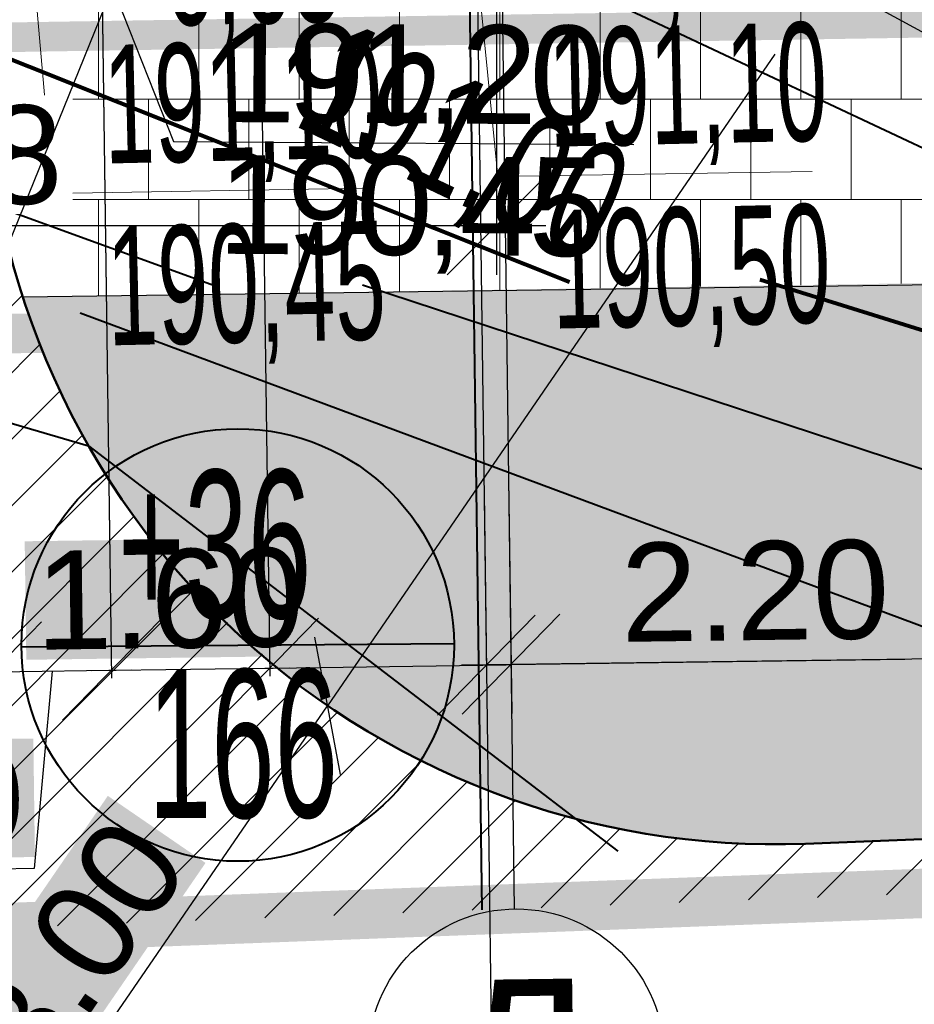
# Model space of a CAD drawing. Header units: millimetres. Extents: x 3225950 to 6455324, y 386516 to 774348.
# Tile 25 of 69: x 3227625.46 to 3227634.52, y 387130.53 to 387140.49. Entities that reach past the tile are written whole.
import ezdxf
from ezdxf import colors
from ezdxf.entities.mleader import LeaderData, LeaderLine
from ezdxf.math import Vec2, Vec3

# ---------------------------------------------------------------- set-up
doc = ezdxf.new("R2010")
doc.units = ezdxf.units.MM
for name, pattern in [('ACAD_ISO02W100', [15, 12, -3]), ('ACAD_ISO04W100', [30, 24, -3, 0, -3]), ('ACAD_ISO10W100', [18, 12, -3, 0, -3])]:
    doc.linetypes.add(name, pattern=pattern)
for name, color, linetype in [('02 ВПгоризонтали', 1, 'Continuous'), ('1 ГПЗУ', 7, 'Continuous'), ('1 Граница благоустройства', 7, 'Continuous'), ('1 Здание', 7, 'Continuous'), ('1 Здание 31.10.22', 7, 'Continuous'), ('1 Координаты', 7, 'Continuous'), ('1 Оси', 7, 'Continuous'), ('1 Разбивочный 1', 7, 'Continuous'), ('1 Топо', 7, 'Continuous'), ('2 Отм по ОГ', 7, 'Continuous'), ('3 Земля', 7, 'Continuous'), ('8 К1', 7, 'Continuous')]:
    doc.layers.add(name, color=color, linetype=linetype)
for name, color, linetype, lineweight, true_color in [('41газон', 7, 'Continuous', 20, 0x525229), ('41газон за', 7, 'Continuous', 20, 0x525229), ('41откос', 7, 'Continuous', 20, 0x525229), ('41плитка ус', 7, 'Continuous', 20, 0xd0b89f), ('41проезд', 7, 'Continuous', 20, 0xfff0c2), ('41проезд за', 7, 'Continuous', 20, 0xfff0c2)]:
    doc.layers.add(name, color=color, linetype=linetype, lineweight=lineweight, true_color=true_color)
doc.styles.add('ACAD14', font='arial.ttf', dxfattribs={"height": 1})
doc.dimstyles.new('Генплан-чел-1', dxfattribs={"dimtxt": 1.5, "dimasz": 1, "dimexe": 0.5, "dimexo": 0.5, "dimgap": 0.2, "dimtad": 1, "dimzin": 0, "dimdsep": 46, "dimtxsty": 'ACAD14', "dimblk": 'OBLIQUE', "dimcen": 1, "dimdle": 0.5, "dimclrd": 256, "dimclre": 256, "dimclrt": 256, "dimadec": 4, "dimazin": 2, "dimtfac": 1, "dimtmove": 0, "dimatfit": 3, "dimldrblk": 'OPEN30', "dimfxl": 0.5, "dimtfill": 1, "dimtfillclr": 256, "dimtolj": 1, "dimtzin": 0, "dimlwd": -1, "dimlwe": -1, "dimarcsym": 0})
doc.dimstyles.new('Генплан-чел-3', dxfattribs={"dimtxt": 1.5, "dimasz": 1, "dimexe": 0.08, "dimexo": 0.5, "dimgap": 0.2, "dimtad": 1, "dimzin": 0, "dimdsep": 46, "dimtxsty": 'ACAD14', "dimblk": 'OBLIQUE', "dimcen": 1, "dimdle": 0.2, "dimclrd": 256, "dimclre": 256, "dimclrt": 256, "dimadec": 8, "dimazin": 2, "dimtfac": 1, "dimtmove": 0, "dimatfit": 3, "dimldrblk": 'OPEN30', "dimfxl": 0.5, "dimtfill": 2, "dimtfillclr": 7, "dimtolj": 1, "dimtzin": 0, "dimlwd": -1, "dimlwe": -1, "dimarcsym": 0})
picture_1 = doc.add_image_def('image2.tif', size_in_pixel=(27388, 31050))
pattern_1 = [(45, (0, 0), (-0.3367596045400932, 0.3367596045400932), [])]
pattern_2 = [(0, (0, 0), (0.15875, 0.3175), [0, -0.3175])]

# ---------------------------------------------------------------- blocks, each defined once
blk = doc.blocks.new('_Oblique')
at = {"color": 0, "linetype": 'ByBlock', "lineweight": -2}
blk.add_line((-0.5, -0.5), (0.5, 0.5), dxfattribs=at)
blk = doc.blocks.new('*D103')
at = {"layer": '1 Разбивочный 1', "color": 1, "lineweight": 30, "transparency": 16777216}
for p, q in [((3227657.410403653, 387136.209372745), (3227657.442360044, 387133.8331807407)), ((3227630.412844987, 387135.8462941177), (3227630.444801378, 387133.4701021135)), ((3227629.938122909, 387133.9633332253), (3227657.935591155, 387134.3398592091))]:
    blk.add_line(p, q, dxfattribs=at)
at = {"layer": 'Defpoints', "color": 0, "transparency": 16777216}
for p in [(3227657.403679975, 387136.7093275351), (3227630.406121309, 387136.3462489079), (3227657.435636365, 387134.3331355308)]:
    blk.add_point(p, dxfattribs=at)
at = {"layer": '1 Разбивочный 1', "color": 1, "lineweight": 30, "transparency": 16777216}
for p, rotation in [((3227657.435636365, 387134.3331355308), 0.7704999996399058), ((3227630.438077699, 387133.9700569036), 180.7704999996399)]:
    blk.add_blockref('_Oblique', p, dxfattribs=dict(at, rotation=rotation))
at = {"layer": '1 Разбивочный 1', "color": 1, "lineweight": 50, "transparency": 16777216, "insert": (3227644.606343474, 387134.8712370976), "char_height": 1, "attachment_point": 5, "rotation": 0.7704999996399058, "style": 'ACAD14', "bg_fill": 3, "box_fill_scale": 1.1, "bg_fill_color": 256, "bg_fill_true_color": 13158600, "bg_fill_transparency": 0}
blk.add_mtext('\\A1;27.00', dxfattribs=at)
blk = doc.blocks.new('_Open30')
at = {"color": 0, "linetype": 'ByBlock', "lineweight": -2}
for p, q in [((-1, 0.26794919), (0, 0)), ((0, 0), (-1, -0.26794919)), ((0, 0), (-1, 0))]:
    blk.add_line(p, q, dxfattribs=at)
blk = doc.blocks.new('егыук5к')
at = {"layer": '1 Оси', "color": 1, "lineweight": 30, "ltscale": 100}
blk.add_line((-52577.81706735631, -43882.576405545), (-84716.18023865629, -43882.576405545), dxfattribs=at)
blk.add_circle((-86216.18023865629, -43882.576405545), 1500, dxfattribs=at)
at = {"layer": '1 Оси', "color": 1, "lineweight": 30, "ltscale": 100, "insert": (-85428.95135428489, -43253.98285705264), "char_height": 1500, "attachment_point": 1, "rotation": 270, "style": 'ACAD14'}
blk.add_mtext('\\A1;{\\fArial|b0|i0|c204|p38;Л}', dxfattribs=at)
blk = doc.blocks.new('*D157')
at = {"layer": '1 Разбивочный 1', "color": 1, "lineweight": 30, "transparency": 16777216}
for p, q in [((3227618.012134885, 387145.1221514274), (3227618.012134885, 387137.9109803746)), ((3227630.291268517, 387144.386396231), (3227630.291268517, 387137.9109803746)), ((3227617.512134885, 387138.4109803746), (3227630.791268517, 387138.4109803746))]:
    blk.add_line(p, q, dxfattribs=at)
at = {"layer": 'Defpoints', "color": 0, "transparency": 16777216}
for p in [(3227618.012134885, 387145.6221514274), (3227630.291268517, 387144.886396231), (3227630.291268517, 387138.4109803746)]:
    blk.add_point(p, dxfattribs=at)
at = {"layer": '1 Разбивочный 1', "color": 1, "lineweight": 30, "transparency": 16777216, "rotation": 180}
blk.add_blockref('_Oblique', (3227618.012134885, 387138.4109803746), dxfattribs=at)
at = {"layer": '1 Разбивочный 1', "color": 1, "lineweight": 30, "transparency": 16777216}
blk.add_blockref('_Oblique', (3227630.291268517, 387138.4109803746), dxfattribs=at)
at = {"layer": '1 Разбивочный 1', "color": 1, "lineweight": 50, "transparency": 16777216, "insert": (3227624.151701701, 387139.1215533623), "char_height": 1, "attachment_point": 5, "style": 'ACAD14', "bg_fill": 3, "box_fill_scale": 1.1, "bg_fill_color": 256, "bg_fill_true_color": 13158600, "bg_fill_transparency": 0}
blk.add_mtext('\\A1;12.28', dxfattribs=at)
blk = doc.blocks.new('*D185')
at = {"layer": '1 Разбивочный 1', "transparency": 16777216}
for p in [(3227633.108283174, 387140.1449536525), (3227625.213395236, 387128.6425365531)]:
    blk.add_line(p, (3227628.581125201, 387133.5491337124), dxfattribs=at)
at = {"layer": 'Defpoints', "color": 0, "transparency": 16777216}
for p in [(3227633.108283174, 387140.1449536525), (3227628.581125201, 387133.5491337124)]:
    blk.add_point(p, dxfattribs=at)
at = {"layer": '1 Разбивочный 1', "transparency": 16777216, "rotation": 55.53555279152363}
blk.add_blockref('_Oblique', (3227628.581125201, 387133.5491337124), dxfattribs=at)
at = {"layer": '1 Разбивочный 1', "transparency": 16777216, "insert": (3227625.745514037, 387130.6734671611), "char_height": 1, "attachment_point": 5, "rotation": 55.535552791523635, "style": 'ACAD14', "bg_fill": 1, "box_fill_scale": 1.1, "bg_fill_color": 7, "bg_fill_true_color": 16777215, "bg_fill_transparency": 0}
blk.add_mtext('\\A1;R8.00', dxfattribs=at)
blk = doc.blocks.new('_None')
blk = doc.blocks.new('*D229')
at = {"layer": '2 Отм по ОГ', "transparency": 16777216}
for p, q in [((3227625.059384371, 387143.7270910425), (3227625.192735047, 387133.8116389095)), ((3227620.559791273, 387143.6665770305), (3227620.693141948, 387133.7511248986)), ((3227620.492084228, 387133.8284281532), (3227625.391641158, 387133.8943211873))]:
    blk.add_line(p, q, dxfattribs=at)
at = {"layer": 'Defpoints', "color": 0, "transparency": 16777216}
for p in [(3227625.052660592, 387144.2270458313), (3227620.553067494, 387144.1665318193), (3227625.191659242, 387133.8916316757)]:
    blk.add_point(p, dxfattribs=at)
at = {"layer": '2 Отм по ОГ', "transparency": 16777216}
for p, rotation in [((3227625.191659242, 387133.8916316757), 0.7705115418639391), ((3227620.692066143, 387133.8311176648), 180.770511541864)]:
    blk.add_blockref('_Oblique', p, dxfattribs=dict(at, rotation=rotation))
at = {"layer": '2 Отм по ОГ', "transparency": 16777216, "insert": (3227622.932307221, 387134.5718834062), "char_height": 1, "attachment_point": 5, "rotation": 0.7705115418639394, "style": 'ACAD14', "bg_fill": 1, "box_fill_scale": 1.1, "bg_fill_color": 7, "bg_fill_true_color": 16777215, "bg_fill_transparency": 0}
blk.add_mtext('\\A1;4.50', dxfattribs=at)
blk = doc.blocks.new('*D230')
at = {"layer": '2 Отм по ОГ', "transparency": 16777216}
for p, q in [((3227625.059384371, 387143.7270910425), (3227625.192735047, 387133.8116389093)), ((3227626.259275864, 387143.7432281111), (3227626.39262654, 387133.8277759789)), ((3227624.991677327, 387133.888942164), (3227626.591532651, 387133.9104582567)), ((3227625.791604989, 387133.8997002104), (3227625.610354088, 387131.8989842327)), ((3227625.610354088, 387131.8989842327), (3227622.710616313, 387131.8599863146))]:
    blk.add_line(p, q, dxfattribs=at)
at = {"layer": 'Defpoints', "color": 0, "transparency": 16777216}
for p in [(3227625.052660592, 387144.2270458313), (3227626.252552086, 387144.2431828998), (3227626.391550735, 387133.9077687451)]:
    blk.add_point(p, dxfattribs=at)
at = {"layer": '2 Отм по ОГ', "transparency": 16777216}
for p, rotation in [((3227625.191659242, 387133.8916316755), 180.770511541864), ((3227626.391550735, 387133.9077687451), 0.7705115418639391)]:
    blk.add_blockref('_Oblique', p, dxfattribs=dict(at, rotation=rotation))
at = {"layer": '2 Отм по ОГ', "transparency": 16777216, "insert": (3227624.150929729, 387132.5899940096), "char_height": 1, "attachment_point": 5, "rotation": 0.7705115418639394, "style": 'ACAD14', "bg_fill": 1, "box_fill_scale": 1.1, "bg_fill_color": 7, "bg_fill_true_color": 16777215, "bg_fill_transparency": 0}
blk.add_mtext('\\A1;1.20', dxfattribs=at)
blk = doc.blocks.new('*D231')
at = {"layer": '2 Отм по ОГ', "transparency": 16777216}
for p, q in [((3227626.259275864, 387143.7432281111), (3227626.39262654, 387133.8277759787)), ((3227627.862397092, 387143.7647881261), (3227627.995747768, 387133.8493359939)), ((3227626.19156882, 387133.9050792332), (3227628.194653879, 387133.9320182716))]:
    blk.add_line(p, q, dxfattribs=at)
at = {"layer": 'Defpoints', "color": 0, "transparency": 16777216}
for p in [(3227626.252552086, 387144.2431828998), (3227627.855673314, 387144.2647429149), (3227627.994671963, 387133.9293287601)]:
    blk.add_point(p, dxfattribs=at)
at = {"layer": '2 Отм по ОГ', "transparency": 16777216}
for p, rotation in [((3227626.391550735, 387133.9077687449), 180.770511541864), ((3227627.994671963, 387133.9293287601), 0.7705115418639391)]:
    blk.add_blockref('_Oblique', p, dxfattribs=dict(at, rotation=rotation))
at = {"layer": '2 Отм по ОГ', "transparency": 16777216, "insert": (3227626.981941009, 387134.6263460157), "char_height": 1, "attachment_point": 5, "rotation": 0.7705115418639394, "style": 'ACAD14', "bg_fill": 1, "box_fill_scale": 1.1, "bg_fill_color": 7, "bg_fill_true_color": 16777215, "bg_fill_transparency": 0}
blk.add_mtext('\\A1;1.60', dxfattribs=at)
blk = doc.blocks.new('*D232')
at = {"layer": '2 Отм по ОГ', "transparency": 16777216}
for p, q in [((3227630.055933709, 387143.7942885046), (3227630.189284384, 387133.8788363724)), ((3227627.862397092, 387143.7647881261), (3227627.995747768, 387133.849335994)), ((3227634.424052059, 387134.0157960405), (3227630.18820858, 387133.9588291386)), ((3227627.794690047, 387133.9266392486), (3227630.388190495, 387133.9615186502))]:
    blk.add_line(p, q, dxfattribs=at)
at = {"layer": 'Defpoints', "color": 0, "transparency": 16777216}
for p in [(3227630.04920993, 387144.2942432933), (3227627.855673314, 387144.2647429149), (3227630.18820858, 387133.9588291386)]:
    blk.add_point(p, dxfattribs=at)
at = {"layer": '2 Отм по ОГ', "transparency": 16777216}
for p, rotation in [((3227627.994671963, 387133.9293287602), 180.770511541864), ((3227630.18820858, 387133.9588291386), 0.7705115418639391)]:
    blk.add_blockref('_Oblique', p, dxfattribs=dict(at, rotation=rotation))
at = {"layer": '2 Отм по ОГ', "transparency": 16777216, "insert": (3227632.909039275, 387134.7060582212), "char_height": 1, "attachment_point": 5, "rotation": 0.7705115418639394, "style": 'ACAD14', "bg_fill": 1, "box_fill_scale": 1.1, "bg_fill_color": 7, "bg_fill_true_color": 16777215, "bg_fill_transparency": 0}
blk.add_mtext('\\A1;2.20', dxfattribs=at)
blk = doc.blocks.new('*D235')
at = {"layer": '2 Отм по ОГ', "transparency": 16777216}
for p, q in [((3227630.164722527, 387135.7051632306), (3227630.354074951, 387121.6256327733)), ((3227611.87273374, 387135.4591584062), (3227612.062086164, 387121.3796279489)), ((3227611.861028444, 387121.4569312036), (3227630.552981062, 387121.7083150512))]:
    blk.add_line(p, q, dxfattribs=at)
at = {"layer": 'Defpoints', "color": 0, "transparency": 16777216}
for p in [(3227630.157998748, 387136.2051180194), (3227611.866009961, 387135.959113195), (3227630.352999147, 387121.7056255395)]:
    blk.add_point(p, dxfattribs=at)
at = {"layer": '2 Отм по ОГ', "transparency": 16777216}
for p, rotation in [((3227630.352999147, 387121.7056255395), 0.7705115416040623), ((3227612.061010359, 387121.4596207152), 180.7705115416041)]:
    blk.add_blockref('_Oblique', p, dxfattribs=dict(at, rotation=rotation))
at = {"layer": '2 Отм по ОГ', "transparency": 16777216, "insert": (3227622.927243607, 387122.3167365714), "char_height": 1, "attachment_point": 5, "rotation": 0.7705115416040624, "style": 'ACAD14', "bg_fill": 1, "box_fill_scale": 1.1, "bg_fill_color": 7, "bg_fill_true_color": 16777215, "bg_fill_transparency": 0}
blk.add_mtext('\\A1;18.30', dxfattribs=at)

msp = doc.modelspace()

# ---------------------------------------------------------------- hatches: boundary and pattern name
at = {"layer": '41газон', "lineweight": 20}
h = msp.add_hatch(dxfattribs=at)
h.set_pattern_fill('DOTS', color=256, scale=0.2)
h.set_pattern_definition(pattern_2)
edge = h.paths.add_edge_path()
edge.add_line((3227665.587508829, 387178.5220512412), (3227665.908121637, 387178.2995978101))
edge.add_line((3227665.908121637, 387178.2995978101), (3227665.604717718, 387177.8348020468))
edge.add_arc((3227660.384485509, 387181.4972843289), 6.376880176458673, 272.86833982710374, 324.94674041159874, ccw=False)
edge.add_line((3227660.70359139, 387175.1283933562), (3227660.263196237, 387175.1156396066))
edge.add_line((3227660.263196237, 387175.1156396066), (3227660.28317232, 387173.6157726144))
edge.add_line((3227660.28317232, 387173.6157726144), (3227630.880161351, 387173.2334989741))
edge.add_arc((3227631.028573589, 387174.2224245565), 0.9999999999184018, 180.7705113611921, 261.46507537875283, ccw=False)
edge.add_line((3227630.028664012, 387174.2089770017), (3227629.999041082, 387177.7950961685))
edge.add_line((3227629.999041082, 387177.7950961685), (3227618.900044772, 387177.6458282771))
edge.add_line((3227618.900044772, 387177.6458282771), (3227618.948785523, 387173.1703102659))
edge.add_arc((3227616.957267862, 387173.1353339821), 1.991824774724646, -89.46513792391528, 1.006161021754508, ccw=False)
edge.add_line((3227616.975861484, 387171.1435959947), (3227613.248922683, 387171.0934732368))
edge.add_line((3227613.248922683, 387171.0934732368), (3227613.309436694, 387166.593880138))
edge.add_line((3227613.309436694, 387166.593880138), (3227613.429043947, 387157.3092609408))
edge.add_line((3227613.429043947, 387157.3092609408), (3227618.375238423, 387157.3757811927))
edge.add_arc((3227618.402133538, 387155.3759620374), 2.000000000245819, 0.7705115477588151, 90.7705115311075, ccw=False)
edge.add_line((3227620.401952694, 387155.4028571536), (3227620.512654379, 387147.1714982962))
edge.add_line((3227620.512654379, 387147.1714982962), (3227620.623356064, 387138.9401394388))
edge.add_arc((3227612.624079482, 387138.8325589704), 7.999999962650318, -11.490256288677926, 0.7705115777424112, ccw=False)
edge.add_line((3227620.463748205, 387137.2389486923), (3227619.836052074, 387137.2289968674))
edge.add_arc((3227613.022199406, 387138.832558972), 6.999999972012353, 346.7570686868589, 360.7705115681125)
edge.add_line((3227620.02156642, 387138.9266918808), (3227619.78200303, 387155.9531519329))
edge.add_line((3227619.78200303, 387155.9531519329), (3227619.215838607, 387143.1232750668))
edge.add_line((3227619.215838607, 387143.1232750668), (3227612.019942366, 387143.1040174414))
edge.add_line((3227612.019942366, 387143.1040174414), (3227611.864757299, 387154.6429924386))
edge.add_line((3227611.864757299, 387154.6429924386), (3227611.625417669, 387172.4393826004))
edge.add_line((3227611.625417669, 387172.4393826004), (3227618.144105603, 387179.1357974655))
edge.add_line((3227618.144105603, 387179.1357974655), (3227631.480597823, 387179.3151569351))
edge.add_line((3227631.480597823, 387179.3151569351), (3227631.554462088, 387173.8228894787))
edge.add_line((3227631.554462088, 387173.8228894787), (3227662.168414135, 387175.9336801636))
edge.add_arc((3227661.191099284, 387180.7770617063), 4.941000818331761, 281.4081596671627, 332.8457631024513)
h = msp.add_hatch(dxfattribs=at)
h.set_pattern_fill('DOTS', color=256, scale=0.2)
h.set_pattern_definition(pattern_2)
edge = h.paths.add_edge_path()
edge.add_line((3227625.495837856, 387137.6851414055), (3227625.623372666, 387137.3207520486))
edge.add_line((3227625.623372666, 387137.3207520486), (3227664.331050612, 387137.9344435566))
edge.add_arc((3227662.54845981, 387133.2630015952), 4.999999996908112, 69.11348233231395, 90.77051154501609)
edge.add_line((3227662.48122202, 387138.2625494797), (3227625.495837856, 387137.6851414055))
at = {"layer": '41газон за', "lineweight": 20}
h = msp.add_hatch(dxfattribs=at)
h.set_pattern_fill('DOTS', color=256, scale=0.2)
h.set_pattern_definition(pattern_2)
edge = h.paths.add_edge_path()
edge.add_arc((3227633.148024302, 387140.2024247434), 8.057569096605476, 200.9550544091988, 269.7174075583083)
edge.add_line((3227633.108283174, 387132.144953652), (3227636.645654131, 387132.2758816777))
edge.add_line((3227636.645654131, 387132.2758816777), (3227659.609659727, 387132.5818910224))
edge.add_line((3227659.609659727, 387132.5818910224), (3227664.022393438, 387132.7466705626))
edge.add_arc((3227662.619536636, 387140.6227097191), 7.99999999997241, 280.0994397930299, 309.2069500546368)
edge.add_line((3227667.676523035, 387134.4237671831), (3227666.844576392, 387135.8210051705))
edge.add_arc((3227662.548459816, 387133.2630016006), 4.999999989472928, 30.77051150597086, 69.11348237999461)
edge.add_line((3227664.331050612, 387137.9344435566), (3227625.623372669, 387137.3207520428))
at = {"layer": '41откос', "lineweight": 20}
h = msp.add_hatch(dxfattribs=at)
h.set_pattern_fill('DOTS', color=256, scale=0.2)
h.set_pattern_definition(pattern_2)
edge = h.paths.add_edge_path()
edge.add_line((3227618.144105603, 387179.1357974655), (3227631.480597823, 387179.3151569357))
edge.add_line((3227631.480597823, 387179.3151569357), (3227631.555587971, 387173.739173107))
edge.add_line((3227631.555587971, 387173.739173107), (3227662.168414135, 387175.9336801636))
edge.add_arc((3227661.191099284, 387180.7770617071), 4.941000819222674, 281.4081596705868, 332.8457631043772)
edge.add_arc((3227660.483158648, 387182.2717465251), 6.333609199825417, 284.996555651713, 323.6987072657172, ccw=False)
edge.add_line((3227662.122049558, 387176.1538512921), (3227634.326409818, 387175.876637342))
edge.add_line((3227634.326409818, 387175.876637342), (3227634.236937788, 387182.54164831))
edge.add_line((3227634.236937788, 387182.54164831), (3227616.861234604, 387182.1188157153))
edge.add_line((3227616.861234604, 387182.1188157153), (3227611.074373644, 387176.2314612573))
edge.add_line((3227611.074373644, 387176.2314612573), (3227611.371886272, 387154.1095468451))
edge.add_line((3227611.371886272, 387154.1095468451), (3227611.545068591, 387141.2323642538))
edge.add_line((3227611.545068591, 387141.2323642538), (3227619.237606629, 387141.3233704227))
edge.add_line((3227619.237606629, 387141.3233704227), (3227619.721593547, 387138.9226576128))
edge.add_arc((3227601.328332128, 387138.9329190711), 18.39326428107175, 354.67497605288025, 359.96803513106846, ccw=False)
edge.add_line((3227619.642215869, 387137.2259236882), (3227619.836052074, 387137.2289968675))
edge.add_arc((3227613.022199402, 387138.8325589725), 6.999999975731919, 346.7570686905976, 360.7705115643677)
edge.add_line((3227620.02156642, 387138.9266918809), (3227619.815667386, 387155.9516020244))
edge.add_line((3227619.815667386, 387155.9516020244), (3227619.215838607, 387143.1232750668))
edge.add_line((3227619.215838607, 387143.1232750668), (3227612.019942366, 387143.1040174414))
edge.add_line((3227612.019942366, 387143.1040174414), (3227611.844940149, 387156.1165207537))
edge.add_line((3227611.844940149, 387156.1165207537), (3227611.625417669, 387172.4393826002))
edge.add_line((3227611.625417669, 387172.4393826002), (3227618.144105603, 387179.1357974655))
at = {"layer": '41плитка ус'}
h = msp.add_hatch(dxfattribs=at)
h.set_pattern_fill('AR-B88', color=256, scale=0.005)
h.set_pattern_definition([(0, (0, 0), (0, 1.016), []), (90, (0, 0), (-0.5079999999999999, 1.016), [1.016, -1.016])])
edge = h.paths.add_edge_path()
edge.add_line((3227625.093638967, 387141.1800488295), (3227625.110036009, 387139.9608267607))
edge.add_arc((3227633.123398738, 387140.1488038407), 8.015567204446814, 181.3437952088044, 197.9001863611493)
edge.add_line((3227625.495837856, 387137.6851414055), (3227662.48122202, 387138.2625494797))
edge.add_arc((3227662.54845981, 387133.2630015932), 4.999999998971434, 69.11348233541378, 90.77051154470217, ccw=False)
edge.add_line((3227664.331050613, 387137.9344435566), (3227666.671588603, 387137.9715516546))
edge.add_line((3227666.671588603, 387137.9715516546), (3227666.63761206, 387141.7387643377))
edge.add_line((3227666.63761206, 387141.7387643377), (3227664.73287339, 387141.7131479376))
edge.add_line((3227664.73287339, 387141.7131479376), (3227625.593593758, 387141.1867726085))
edge.add_line((3227625.593593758, 387141.1867726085), (3227625.093638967, 387141.1800488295))
at = {"layer": '41проезд'}
h = msp.add_hatch(dxfattribs=at)
h.set_pattern_fill('ANSI31,_O', color=256, scale=0.15)
h.set_pattern_definition(pattern_1)
edge = h.paths.add_edge_path()
edge.add_arc((3227612.624079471, 387138.8325589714), 7.999999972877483, 348.5097437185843, 360.7705115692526)
edge.add_line((3227620.623356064, 387138.9401394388), (3227620.401952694, 387155.4028571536))
edge.add_arc((3227618.402133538, 387155.3759620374), 2.000000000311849, 0.7705115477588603, 90.77051153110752)
edge.add_line((3227618.375238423, 387157.3757811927), (3227616.560439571, 387161.6606286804))
edge.add_line((3227616.560439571, 387161.6606286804), (3227614.160656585, 387161.6283545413))
edge.add_line((3227614.160656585, 387161.6283545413), (3227613.429043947, 387157.3092609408))
edge.add_line((3227613.429043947, 387157.3092609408), (3227613.309436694, 387166.593880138))
edge.add_line((3227613.309436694, 387166.593880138), (3227615.809210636, 387166.6274990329))
edge.add_line((3227615.809210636, 387166.6274990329), (3227615.741972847, 387171.1270017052))
edge.add_line((3227615.741972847, 387171.1270017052), (3227616.975861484, 387171.1435959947))
edge.add_arc((3227616.957267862, 387173.1353339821), 1.991824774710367, 270.5348620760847, 361.0061610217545)
edge.add_line((3227618.948785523, 387173.1703102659), (3227618.900044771, 387177.6458282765))
edge.add_line((3227618.900044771, 387177.6458282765), (3227629.999041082, 387177.7950961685))
edge.add_line((3227629.999041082, 387177.7950961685), (3227630.028664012, 387174.2089770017))
edge.add_arc((3227631.028573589, 387174.2224245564), 0.9999999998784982, 180.7705113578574, 261.4650753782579)
edge.add_line((3227630.880161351, 387173.2334989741), (3227660.28317232, 387173.6157726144))
edge.add_line((3227660.28317232, 387173.6157726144), (3227661.190866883, 387173.6646894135))
edge.add_arc((3227660.407064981, 387181.4462478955), 7.820933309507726, 275.7517505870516, 319.1398370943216)
edge.add_line((3227666.322103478, 387176.3296750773), (3227666.402881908, 387167.4637545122))
edge.add_arc((3227661.563774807, 387161.2406412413), 7.883152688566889, 52.13128191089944, 79.17210713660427)
edge.add_line((3227663.044699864, 387168.9834415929), (3227662.032266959, 387169.1456605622))
edge.add_line((3227662.032266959, 387169.1456605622), (3227635.724455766, 387168.7850810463))
edge.add_arc((3227635.871303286, 387157.7860611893), 11.00000009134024, 90.76490845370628, 179.9999998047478)
edge.add_line((3227624.871303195, 387157.7860612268), (3227625.110036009, 387139.9608267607))
edge.add_arc((3227633.119151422, 387140.1481767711), 8.011306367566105, 181.3400240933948, 200.6665890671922)
edge.add_line((3227625.623372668, 387137.3207520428), (3227620.463748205, 387137.2389486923))
at = {"layer": '41проезд за'}
h = msp.add_hatch(dxfattribs=at)
h.set_pattern_fill('ANSI31,_O', color=256, scale=0.15)
h.set_pattern_definition(pattern_1)
edge = h.paths.add_edge_path()
edge.add_line((3227659.609659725, 387132.5818910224), (3227613.228312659, 387130.8499267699))
edge.add_line((3227613.228312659, 387130.8499267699), (3227613.224163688, 387130.8554474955))
edge.add_arc((3227612.624794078, 387138.8321864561), 7.999225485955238, 274.2971115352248, 348.5113388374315)
edge.add_line((3227620.463748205, 387137.2389486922), (3227625.623372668, 387137.3207520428))
edge.add_arc((3227633.148024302, 387140.202424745), 8.057569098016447, 200.9550544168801, 269.7174075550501)
edge.add_line((3227633.108283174, 387132.144953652), (3227636.555665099, 387132.2735247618))
edge.add_line((3227636.555665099, 387132.2735247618), (3227659.609659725, 387132.5818910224))

# ---------------------------------------------------------------- linework, layer by layer
at = {"layer": '02 ВПгоризонтали', "color": 1, "lineweight": 40}
for points in [[(3227630.51930581, 387141.1212600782), (3227637.313649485, 387137.9240764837)], [(3227625.260120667, 387138.5937137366), (3227627.47329588, 387137.7917357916)], [(3227620.657075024, 387137.795025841), (3227626.159395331, 387136.1809963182)], [(3227628.935879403, 387137.811405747), (3227645.402352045, 387132.3925700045)], [(3227626.075497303, 387137.5260740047), (3227640.06282309, 387132.3214175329)], [(3227626.159395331, 387136.1809963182), (3227631.519086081, 387132.076769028)]]:
    msp.add_lwpolyline(points, dxfattribs=at)
at = {"layer": '02 ВПгоризонтали', "color": 1, "lineweight": 80, "ltscale": 200}
for points in [[(3227625.106837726, 387140.1986390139), (3227631.030315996, 387137.8395733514)], [(3227632.95668275, 387137.8654806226), (3227650.295977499, 387132.4577805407)]]:
    msp.add_lwpolyline(points, dxfattribs=at)
at = {"layer": '1 ГПЗУ', "color": 190, "linetype": 'ACAD_ISO02W100', "lineweight": 35, "ltscale": 0.5, "const_width": 0.3}
msp.add_lwpolyline([(3227663.225851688, 387179.9318577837), (3227663.806005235, 387140.9264962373), (3227612.933000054, 387140.1199293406), (3227612.304125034, 387179.247022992)], close=True, dxfattribs=at)
at = {"layer": '1 Граница благоустройства', "color": 24, "linetype": 'ACAD_ISO04W100', "lineweight": 50, "ltscale": 0.5}
msp.add_lwpolyline([(3227612.914841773, 387130.8378446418, 0.5, 0.5, 0), (3227612.895776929, 387132.0403312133, 0.5, 0.5, 0), (3227616.497552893, 387133.5589131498, 0.5, 0.5, 0), (3227617.12795214, 387134.4062901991, 0.5, 0.5, 0), (3227612.397276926, 387137.1110586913, 0.5, 0.5, 0), (3227609.981588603, 387137.0727591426, 0.5, 0.5, 0), (3227609.955622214, 387138.6883254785, 0.5, 0.5, 0), (3227609.214045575, 387139.1240991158, 0.5, 0.5, 0), (3227602.030582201, 387151.1813602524, 0.5, 0.5, 0), (3227600.417929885, 387154.8720883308, 0.5, 0.5, 0), (3227599.647168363, 387154.4967709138, 0.5, 0.5, 0), (3227598.364967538, 387156.850309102, 0.5, 0.5, 0), (3227601.015582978, 387158.1651402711, 0.5, 0.5, 0), (3227602.13676987, 387155.7767864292, 0.5, 0.5, 0), (3227601.452209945, 387155.3865674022, 0.5, 0.5, 0), (3227604.017371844, 387152.0541526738, 0.5, 0.5, 0), (3227609.90269612, 387141.9812599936, 0.5, 0.5, 0), (3227609.256174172, 387182.2063030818, 0.5, 0.5, 0), (3227666.261588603, 387182.9715516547, 0.5, 0.5, 0), (3227666.281951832, 387180.7365630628, 0.5, 0.5, 0), (3227668.326566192, 387180.9075680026, 0.5, 0.5, 0), (3227670.97228963, 387133.006192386, 0.5, 0.5, 0)], format="xyseb", close=True, dxfattribs=at)
at = {"layer": '1 Здание', "color": 7, "lineweight": 50}
msp.add_line((3227633.420567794, 387132.1510510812), (3227636.555665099, 387132.2735247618), dxfattribs=at)
at = {"layer": '1 Координаты', "color": 3, "lineweight": 50, "const_width": 0.4}
msp.add_lwpolyline([(3227609.981588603, 387137.0727591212), (3227609.271588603, 387182.0615516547), (3227666.261588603, 387182.9715516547), (3227666.671588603, 387137.9715516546)], close=True, dxfattribs=at)
at = {"layer": '3 Земля', "color": 6, "linetype": 'ACAD_ISO10W100', "lineweight": 70, "const_width": 0.5, "flags": 128}
msp.add_lwpolyline([(3227612.914841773, 387130.8378446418), (3227612.895776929, 387132.0403312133), (3227616.497552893, 387133.5589131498), (3227617.12795214, 387134.4062901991), (3227612.397276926, 387137.1110586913), (3227609.981588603, 387137.0727591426), (3227609.955622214, 387138.6883254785), (3227609.214045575, 387139.1240991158), (3227602.030582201, 387151.1813602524), (3227600.417929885, 387154.8720883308), (3227599.647168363, 387154.4967709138), (3227598.364967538, 387156.850309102), (3227601.015582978, 387158.1651402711), (3227602.13676987, 387155.7767864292), (3227601.452209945, 387155.3865674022), (3227604.017371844, 387152.0541526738), (3227609.90269612, 387141.9812599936), (3227609.256174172, 387182.2063030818), (3227666.261588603, 387182.9715516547), (3227666.29576737, 387179.2202235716), (3227668.569916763, 387179.2409435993), (3227670.97228963, 387133.006192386), (3227612.527643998, 387130.8237625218)], dxfattribs=at)
at = {"layer": '3 Земля', "color": 102, "linetype": 'Continuous', "lineweight": 40, "flags": 128}
msp.add_lwpolyline([(3227629.942987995, 387146.243468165), (3227630.14151544, 387131.4814966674)], dxfattribs=at)
at = {"layer": '3 Земля', "color": 5, "linetype": 'Continuous', "lineweight": 20, "elevation": 181.523, "flags": 128}
for points in [[(3227633.48665501, 387138.9585201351), (3227630.30535292, 387138.9058393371), (3227630.000329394, 387141.9797146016)], [(3227628.983532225, 387138.7886289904), (3227625.802230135, 387138.7359481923), (3227625.525746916, 387141.8903341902)]]:
    msp.add_lwpolyline(points, dxfattribs=at)
at = {"layer": '3 Земля', "color": 82, "linetype": 'Continuous', "lineweight": 40, "flags": 128}
msp.add_lwpolyline([(3227625.481476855, 387134.1462883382), (3227629.861464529, 387134.1803685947)], dxfattribs=at)
at = {"layer": '3 Земля', "color": 82, "linetype": 'Continuous', "lineweight": 40}
msp.add_circle((3227627.671470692, 387134.1633284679), 2.190060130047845, dxfattribs=at)

# ---------------------------------------------------------------- block references
at = {"layer": '1 Здание 31.10.22', "color": 5, "lineweight": 60, "xscale": 0.001, "yscale": 0.001, "zscale": 0.001, "rotation": 90.7705}
msp.add_blockref('егыук5к', (3227585.453601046, 387215.6093557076), dxfattribs=at)

# ---------------------------------------------------------------- texts
at = {"layer": '02 ВПгоризонтали', "color": 1, "lineweight": 40, "style": 'ACAD14', "width": 0.65}
msp.add_text('191,00', height=1.199999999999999, rotation=334.5976314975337, dxfattribs=at).set_placement((3227628.213924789, 387139.4359166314))
at = {"layer": '3 Земля', "color": 5, "linetype": 'Continuous', "lineweight": 40, "style": 'ACAD14', "width": 0.55}
for s, p in [('+0,60', (3227630.911140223, 387140.5928821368, 181.523)), ('+0,65', (3227626.408017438, 387140.422990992, 181.523)), ('191,10', (3227630.830802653, 387139.207876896)), ('191,10', (3227626.327679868, 387139.0379857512))]:
    msp.add_text(s, height=1.2, rotation=1.313604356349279, dxfattribs=at).set_placement(p)
at = {"layer": '3 Земля', "color": 7, "linetype": 'Continuous', "lineweight": 40, "style": 'ACAD14', "width": 0.55}
for s, p in [('190,50', (3227630.864742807, 387137.3663534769)), ('190,45', (3227626.361620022, 387137.1964623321))]:
    msp.add_text(s, height=1.2, rotation=1.313604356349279, dxfattribs=at).set_placement(p)
at = {"layer": '3 Земля', "color": 82, "linetype": 'Continuous', "lineweight": 40, "style": 'ACAD14', "width": 0.55}
for s, p in [('+36', (3227626.464246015, 387134.4282233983)), ('166', (3227626.766219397, 387132.4099099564))]:
    msp.add_text(s, height=1.5, rotation=0.3236604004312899, dxfattribs=at).set_placement(p)

# ---------------------------------------------------------------- pictures from other files: only their frames are drawn
at = {"layer": '1 Топо', "color": 252}
image = msp.add_image(picture_1, insert=(3227525.614622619, 387085.3361425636), size_in_units=(684.5630873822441, 776.0947810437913), dxfattribs=at)
image.dxf.flags = 7

# ---------------------------------------------------------------- next in the draw order: dimensions: what is measured, and where the dimension line sits
at = {"layer": '1 Разбивочный 1', "color": 5, "lineweight": 50}
dim = msp.add_linear_dim(base=(3227630.291268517, 387138.4109803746), p1=(3227618.012134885, 387145.6221514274), p2=(3227630.291268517, 387144.886396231), angle=180, dimstyle='Генплан-чел-1', override={"dimclrd": 1, "dimclre": 1, "dimclrt": 1, "dimlwd": 30, "dimlwe": 30}, dxfattribs=at)
dim.commit()
dim.dimension.update_dxf_attribs({"geometry": '*D157', "text_midpoint": (3227624.151701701, 387139.1215533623)})
dim = msp.add_linear_dim(base=(3227657.435636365, 387134.3331355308), p1=(3227630.406121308, 387136.3462489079), p2=(3227657.403679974, 387136.7093275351), angle=0.7704999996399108, dimstyle='Генплан-чел-1', override={"dimclrd": 1, "dimclre": 1, "dimclrt": 1, "dimlwd": 30, "dimlwe": 30}, dxfattribs=at)
dim.commit()
dim.dimension.update_dxf_attribs({"geometry": '*D103', "text_midpoint": (3227644.615898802, 387134.1607283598), "dimtype": 161})

# ---------------------------------------------------------------- next in the draw order: linework, layer by layer
at = {"layer": '1 Здание', "color": 7, "lineweight": 30}
msp.add_line((3227662.528477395, 387138.1831850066), (3227625.495837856, 387137.6851414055), dxfattribs=at)
at = {"layer": '1 Здание', "color": 7, "lineweight": 50}
msp.add_arc((3227633.108283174, 387140.1449536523), 8.000000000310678, 179.6201285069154, 272.2371422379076, dxfattribs=at)
at = {"layer": '8 К1', "color": 14, "extrusion": (0, 0, -1)}
msp.add_lwpolyline([(-3227628.931887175, 387147.0621715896), (-3227618.848682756, 387122.188585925), (-3227609.692330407, 387122.1889793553)], dxfattribs=at)

# ---------------------------------------------------------------- next in the draw order: dimensions: what is measured, and where the dimension line sits
at = {"layer": '1 Разбивочный 1', "color": 6}
dim = msp.add_radius_dim(center=(3227633.108283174, 387140.1449536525), mpoint=(3227628.581125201, 387133.5491337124), dimstyle='Генплан-чел-3', dxfattribs=at)
dim.commit()
dim.dimension.update_dxf_attribs({"geometry": '*D185', "text_midpoint": (3227625.745514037, 387130.6734671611)})
at = {"layer": '2 Отм по ОГ'}
dim = msp.add_linear_dim(base=(3227630.18820858, 387133.9588291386), p1=(3227627.855673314, 387144.2647429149), p2=(3227630.04920993, 387144.2942432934), angle=180.770511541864, text='2.20', dimstyle='Генплан-чел-3', override={"dimtmove": 1}, dxfattribs=at)
dim.commit()
dim.dimension.update_dxf_attribs({"geometry": '*D232', "text_midpoint": (3227632.918383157, 387134.0112825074), "dimtype": 160})
dim = msp.add_linear_dim(base=(3227625.191659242, 387133.8916316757), p1=(3227620.553067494, 387144.1665318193), p2=(3227625.052660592, 387144.2270458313), angle=180.770511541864, dimstyle='Генплан-чел-3', override={"dimtmove": 1}, dxfattribs=at)
dim.commit()
dim.dimension.update_dxf_attribs({"geometry": '*D229', "text_midpoint": (3227622.932307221, 387134.5718834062)})
for base, p1, p2, picture, middle in [((3227626.391550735, 387133.9077687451), (3227625.052660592, 387144.2270458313), (3227626.252552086, 387144.2431828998), '*D230', (3227625.410372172, 387131.8962947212)), ((3227627.994671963, 387133.9293287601), (3227626.252552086, 387144.2431828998), (3227627.855673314, 387144.2647429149), '*D231', (3227626.99149648, 387133.9158372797))]:
    dim = msp.add_linear_dim(base=base, p1=p1, p2=p2, angle=180.770511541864, dimstyle='Генплан-чел-3', override={"dimtmove": 1}, dxfattribs=at)
    dim.commit()
    dim.dimension.update_dxf_attribs({"geometry": picture, "text_midpoint": middle, "dimtype": 160})
dim = msp.add_linear_dim(base=(3227630.352999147, 387121.7056255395), p1=(3227611.86600996, 387135.959113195), p2=(3227630.157998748, 387136.2051180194), angle=0.7705115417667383, text='18.30', dimstyle='Генплан-чел-3', dxfattribs=at)
dim.commit()
dim.dimension.update_dxf_attribs({"geometry": '*D235', "text_midpoint": (3227622.936803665, 387121.6058868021), "dimtype": 161})

# ---------------------------------------------------------------- next in the draw order: leaders
at = {"layer": '2 Отм по ОГ', "color": 5, "linetype": 'ByBlock', "lineweight": 20}
ml = msp.add_multileader_mtext('Standard', dxfattribs=at)
ml.set_content('{\\T0.9;191,20\\P\\C256;190,45}', color=5, style='ACAD14')
ml.set_leader_properties()
ml.set_arrow_properties(name='NONE')
ml.build(insert=Vec2(0, 0))
ml.multileader.update_dxf_attribs({"text_left_attachment_type": 6, "text_right_attachment_type": 6, "dogleg_length": 0.36})
ctx = ml.context
ctx.base_point, ctx.char_height, ctx.landing_gap_size, ctx.plane_origin, ctx.plane_x_axis, ctx.plane_y_axis = Vec3(3227627.46520664, 387139.2590427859), 1, 0.01, Vec3(3227627.539387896, 387146.4110730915), Vec3(0.999976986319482, -0.006784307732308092), Vec3(0.006784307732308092, 0.999976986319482)
ctx.left_attachment, ctx.right_attachment = 6, 6
notes = []
notes.append((ctx, [(1, (1, 1, 0), (3227627.022581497, 387139.2620457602), (0.999976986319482, -0.006784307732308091), 0.4426353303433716, [(0, [(3227625.052660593, 387144.2270458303)], 0, [])])]))
ctx.mtext.insert, ctx.mtext.text_direction, ctx.mtext.rotation, ctx.mtext.width, ctx.mtext.line_spacing_factor, ctx.mtext.flow_direction = Vec3(3227627.483347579, 387140.4589473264), Vec3(0.9999769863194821, -0.006784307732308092), 6.276400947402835, 17.75959795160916, 0.8, 5
ml = msp.add_multileader_mtext('Standard', dxfattribs=at)
ml.set_content('{\\T0.9;192,10\\P\\C256;190,45}', color=5, style='ACAD14')
ml.set_leader_properties()
ml.set_arrow_properties(name='NONE')
ml.build(insert=Vec2(0, 0))
ml.multileader.update_dxf_attribs({"text_left_attachment_type": 6, "text_right_attachment_type": 6, "dogleg_length": 0.36})
ctx = ml.context
ctx.base_point, ctx.char_height, ctx.landing_gap_size, ctx.plane_origin, ctx.plane_x_axis, ctx.plane_y_axis = Vec3(3227636.071715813, 387139.8103396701), 1, 0.01, Vec3(3227636.145897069, 387146.9623699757), Vec3(0.999976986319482, -0.006784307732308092), Vec3(0.006784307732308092, 0.999976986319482)
ctx.left_attachment, ctx.right_attachment = 6, 6
notes.append((ctx, [(1, (1, 1, 0), (3227635.629090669, 387139.8133426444), (0.999976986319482, -0.006784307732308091), 0.4426353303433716, [(0, [(3227627.452443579, 387144.2593199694)], 0, [])])]))
ctx.mtext.insert, ctx.mtext.text_direction, ctx.mtext.rotation, ctx.mtext.width, ctx.mtext.line_spacing_factor, ctx.mtext.flow_direction = Vec3(3227636.089856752, 387141.0102442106), Vec3(0.9999769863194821, -0.006784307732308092), 6.276400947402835, 17.75959795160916, 0.8, 5
for ctx, leaders in notes:
    for number, flags, end, landing, length, lines in leaders:
        leader = LeaderData()
        leader.index, (leader.has_last_leader_line, leader.has_dogleg_vector, leader.attachment_direction) = number, flags
        leader.last_leader_point, leader.dogleg_vector, leader.dogleg_length = Vec3(end), Vec3(landing), length
        for number, points, colour, breaks in lines:
            line = LeaderLine()
            line.index, line.vertices, line.color, line.breaks = number, Vec3.list(points), colors.encode_raw_color(colour), breaks
            leader.lines.append(line)
        ctx.leaders.append(leader)

doc.saveas('drawing.dxf')
